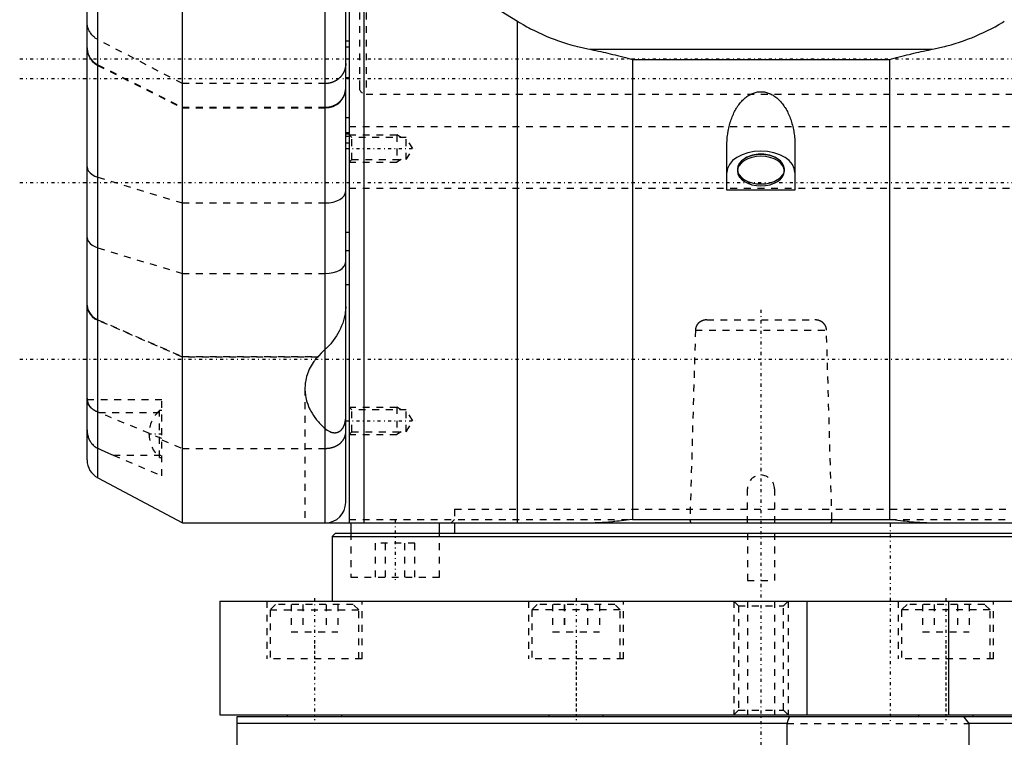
# Model space of a CAD drawing. Extents: x -109 to 109, y -1 to 887.
# Tile 2 of 15: x -109 to 36, y 166 to 272. Entities that reach past the tile are written whole.
import ezdxf

# ---------------------------------------------------------------- set-up
doc = ezdxf.new("R2010")
doc.units = 0
doc.linetypes.add('CENTER', pattern=[1.5, 0.45, -0.5, 0.05, -0.5])
doc.linetypes.add('DASHED', pattern=[2, 1, -1])
for name, color, linetype in [('AM_0', 7, 'CONTINUOUS'), ('AM_3', 7, 'DASHED'), ('AM_7', 7, 'CENTER')]:
    doc.layers.add(name, color=color, linetype=linetype)

msp = doc.modelspace()

# ---------------------------------------------------------------- linework, layer by layer
at = {"layer": 'AM_0', "color": 7, "linetype": 'CONTINUOUS'}
for p, q in [((-61, 201), (-61, 375)), ((-99, 207.25), (-99, 368.75)), ((-85, 198), (-85, 334.53)), ((-64, 198), (-64, 334.53)), ((-60.5, 303), (-60.5, 198)), ((-58.31, 198), (-58.31, 285.62)), ((-57.51, 285.14), (-35.75, 271.71)), ((-97.41, 204.6), (-97.41, 275.05)), ((-35.75, 198), (-35.75, 271.71)), ((-25.13, 267.6), (25.13, 267.6)), ((-18.89, 266.11), (18.89, 266.11)), ((-18.89, 266.11), (-18.89, 198.5)), ((18.89, 266.11), (18.89, 198.5)), ((-60.5, 255.31), (-61, 255.31)), ((-5, 246.9), (-5, 253.41)), ((5, 253.41), (5, 246.9)), ((-3.45, 249.97), (-3.45, 249.7)), ((3.45, 249.7), (3.45, 249.97)), ((5, 246.9), (-5, 246.9)), ((-61, 238), (-60.5, 238)), ((-60.5, 233), (-61, 233)), ((-97.41, 204.6), (-85, 198)), ((-18.89, 198.5), (18.89, 198.5)), ((-85, 198), (60.5, 198)), ((-60.24, 198), (-60.24, 196.5)), ((-47.24, 196.5), (-47.24, 198)), ((-45, 198), (-45, 196.5)), ((-62.5, 196.5), (-63, 196)), ((-63, 196), (-63, 186.5)), ((-63, 196), (63, 196)), ((-62.5, 196.5), (62.5, 196.5)), ((-79.5, 186.5), (-79.5, 169.8)), ((-79.5, 186.5), (79.5, 186.5)), ((6.81, 169.8), (6.81, 186.5)), ((27.57, 186.5), (27.57, 169.8)), ((-79.5, 169.8), (79.5, 169.8)), ((-77, 169.5), (-77, 145)), ((77, 169.5), (-77, 169.5)), ((-69.59, 169.8), (-69.59, 169.5)), ((-69.59, 169.8), (-69.59, 169.5)), ((-61.59, 169.5), (-61.59, 169.8)), ((-31.17, 169.8), (-31.17, 169.5)), ((-31.17, 169.8), (-31.17, 169.5)), ((-23.17, 169.5), (-23.17, 169.8)), ((23.17, 169.8), (23.17, 169.5)), ((23.17, 169.8), (23.17, 169.5)), ((31.17, 169.5), (31.17, 169.8)), ((3.83, 168.5), (-77, 168.5)), ((3.83, 161.87), (3.83, 168.5)), ((30.56, 168.5), (30.56, 163.5)), ((77, 168.5), (30.56, 168.5))]:
    msp.add_line(p, q, dxfattribs=at)
for points in [[(-3.45, 249.97), (-3.38, 249.54), (-3.19, 249.13), (-2.87, 248.76), (-2.44, 248.43), (-1.91, 248.16), (-1.31, 247.96), (-0.66, 247.84), (0.01, 247.8), (0.69, 247.84), (1.33, 247.96), (1.93, 248.17), (2.45, 248.44), (2.88, 248.77), (3.2, 249.15), (3.39, 249.56), (3.45, 249.98), (3.38, 250.41), (3.18, 250.81), (2.85, 251.19), (2.42, 251.52)], [(-2.42, 251.52), (-2.86, 251.18), (-3.18, 250.81), (-3.38, 250.4), (-3.45, 249.97)], [(-3.45, 249.7), (-3.38, 249.28), (-3.19, 248.87), (-2.87, 248.49), (-2.44, 248.17), (-1.92, 247.9), (-1.32, 247.69), (-0.67, 247.57), (0, 247.53), (0.67, 247.57), (1.32, 247.69), (1.92, 247.9), (2.44, 248.17), (2.87, 248.49), (3.19, 248.87), (3.38, 249.28), (3.45, 249.7)]]:
    msp.add_lwpolyline(points, dxfattribs=at)
for points in [[(-35.75, 271.71, 0), (-35.48, 271.55, 0), (-34.94, 271.23, 0), (-34.39, 270.92, 0), (-34.12, 270.77, 0), (-33.84, 270.62, 0), (-33.27, 270.34, 0), (-32.7, 270.06, 0), (-32.13, 269.8, 0), (-31.54, 269.54, 0), (-30.96, 269.3, 0), (-30.66, 269.18, 0), (-30.36, 269.07, 0), (-29.76, 268.85, 0), (-29.16, 268.65, 0), (-28.55, 268.45, 0), (-27.94, 268.27, 0), (-27.32, 268.1, 0), (-27.01, 268.02, 0), (-26.7, 267.94, 0), (-26.07, 267.79, 0), (-25.44, 267.66, 0), (-25.13, 267.6, 0)], [(25.13, 267.6, 0), (25.44, 267.66, 0), (26.07, 267.79, 0), (26.7, 267.94, 0), (27.01, 268.02, 0), (27.32, 268.1, 0), (27.94, 268.27, 0), (28.55, 268.45, 0), (29.16, 268.65, 0), (29.76, 268.85, 0), (30.36, 269.07, 0), (30.66, 269.18, 0), (30.96, 269.3, 0), (31.54, 269.54, 0), (32.13, 269.8, 0), (32.7, 270.06, 0), (33.27, 270.34, 0), (33.84, 270.62, 0), (34.12, 270.77, 0), (34.39, 270.92, 0), (34.94, 271.23, 0), (35.48, 271.55, 0), (35.75, 271.71, 0)], [(-25.13, 267.6, 0), (-24.95, 267.56, 0), (-24.6, 267.49, 0), (-24.25, 267.42, 0), (-24.07, 267.38, 0), (-23.89, 267.34, 0), (-23.54, 267.26, 0), (-23.19, 267.18, 0), (-22.84, 267.1, 0), (-22.48, 267.02, 0), (-22.13, 266.93, 0), (-21.96, 266.89, 0), (-21.78, 266.85, 0), (-21.43, 266.76, 0), (-21.09, 266.68, 0), (-19.89, 266.37, 0), (-18.89, 266.11, 0)], [(18.89, 266.11, 0), (19.89, 266.37, 0), (21.09, 266.68, 0), (21.43, 266.76, 0), (21.78, 266.85, 0), (21.96, 266.89, 0), (22.13, 266.93, 0), (22.48, 267.02, 0), (22.84, 267.1, 0), (23.19, 267.18, 0), (23.54, 267.26, 0), (23.89, 267.34, 0), (24.07, 267.38, 0), (24.25, 267.42, 0), (24.6, 267.49, 0), (24.95, 267.56, 0), (25.13, 267.6, 0)], [(-5, 253.41, 0), (-5, 253.53, 0), (-5, 253.76, 0), (-4.99, 253.99, 0), (-4.98, 254.11, 0), (-4.97, 254.22, 0), (-4.96, 254.45, 0), (-4.94, 254.68, 0), (-4.91, 254.91, 0), (-4.88, 255.13, 0), (-4.85, 255.36, 0), (-4.83, 255.47, 0), (-4.81, 255.58, 0), (-4.77, 255.8, 0), (-4.72, 256.02, 0), (-4.67, 256.24, 0), (-4.62, 256.46, 0), (-4.56, 256.67, 0), (-4.53, 256.77, 0), (-4.5, 256.88, 0), (-4.44, 257.08, 0), (-4.37, 257.29, 0), (-4.33, 257.39, 0), (-4.29, 257.49, 0), (-4.22, 257.68, 0), (-4.14, 257.88, 0), (-4.1, 257.97, 0), (-4.05, 258.07, 0), (-3.97, 258.25, 0), (-3.88, 258.43, 0), (-3.78, 258.61, 0), (-3.69, 258.78, 0), (-3.59, 258.95, 0), (-3.54, 259.03, 0), (-3.48, 259.11, 0), (-3.38, 259.27, 0), (-3.27, 259.43, 0), (-3.16, 259.57, 0), (-3.04, 259.72, 0), (-2.93, 259.86, 0), (-2.87, 259.92, 0), (-2.81, 259.99, 0), (-2.69, 260.12, 0), (-2.56, 260.24, 0), (-2.44, 260.35, 0), (-2.31, 260.46, 0), (-2.18, 260.57, 0), (-2.11, 260.62, 0), (-2.05, 260.66, 0), (-1.91, 260.76, 0), (-1.78, 260.84, 0), (-1.64, 260.92, 0), (-1.5, 260.99, 0), (-1.36, 261.06, 0), (-1.29, 261.09, 0), (-1.22, 261.12, 0), (-1.08, 261.17, 0), (-0.94, 261.22, 0), (-0.8, 261.26, 0), (-0.65, 261.29, 0), (-0.51, 261.32, 0), (-0.44, 261.33, 0), (-0.36, 261.34, 0), (-0.22, 261.35, 0), (-0.07, 261.36, 0), (0, 261.36, 0), (0.07, 261.36, 0), (0.22, 261.35, 0), (0.36, 261.34, 0), (0.44, 261.33, 0), (0.51, 261.32, 0), (0.65, 261.29, 0), (0.8, 261.26, 0), (0.94, 261.22, 0), (1.08, 261.17, 0), (1.22, 261.12, 0), (1.29, 261.09, 0), (1.36, 261.06, 0), (1.5, 260.99, 0), (1.64, 260.92, 0), (1.78, 260.84, 0), (1.91, 260.76, 0), (2.05, 260.66, 0), (2.11, 260.62, 0), (2.18, 260.57, 0), (2.31, 260.46, 0), (2.44, 260.35, 0), (2.56, 260.24, 0), (2.69, 260.12, 0), (2.81, 259.99, 0), (2.87, 259.92, 0), (2.93, 259.86, 0), (3.04, 259.72, 0), (3.16, 259.57, 0), (3.27, 259.43, 0), (3.38, 259.27, 0), (3.48, 259.11, 0), (3.54, 259.03, 0), (3.59, 258.95, 0), (3.69, 258.78, 0), (3.78, 258.61, 0), (3.88, 258.43, 0), (3.97, 258.25, 0), (4.05, 258.07, 0), (4.1, 257.97, 0), (4.14, 257.88, 0), (4.22, 257.68, 0), (4.29, 257.49, 0), (4.33, 257.39, 0), (4.37, 257.29, 0), (4.44, 257.08, 0), (4.5, 256.88, 0), (4.53, 256.77, 0), (4.56, 256.67, 0), (4.62, 256.46, 0), (4.67, 256.24, 0), (4.72, 256.02, 0), (4.77, 255.8, 0), (4.81, 255.58, 0), (4.83, 255.47, 0), (4.85, 255.36, 0), (4.88, 255.13, 0), (4.91, 254.91, 0), (4.94, 254.68, 0), (4.96, 254.45, 0), (4.97, 254.22, 0), (4.98, 254.11, 0), (4.99, 253.99, 0), (5, 253.76, 0), (5, 253.53, 0), (5, 253.41, 0)], [(2.42, 251.52, 0), (2.3, 251.59, 0), (2.05, 251.72, 0), (1.79, 251.84, 0), (1.66, 251.89, 0), (1.53, 251.94, 0), (1.26, 252.03, 0), (0.98, 252.1, 0), (0.71, 252.15, 0), (0.42, 252.18, 0), (0.14, 252.2, 0), (0, 252.2, 0), (-0.14, 252.2, 0), (-0.42, 252.18, 0), (-0.71, 252.15, 0), (-0.98, 252.1, 0), (-1.26, 252.03, 0), (-1.53, 251.94, 0), (-1.66, 251.89, 0), (-1.79, 251.84, 0), (-2.05, 251.72, 0), (-2.3, 251.59, 0), (-2.42, 251.52, 0)], [(-18.89, 198.5, 0), (-19.77, 198.39, 0), (-20.85, 198.26, 0), (-21.16, 198.22, 0), (-21.47, 198.19, 0), (-21.63, 198.17, 0), (-21.78, 198.15, 0), (-22.09, 198.12, 0), (-22.41, 198.1, 0), (-22.71, 198.07, 0), (-23.02, 198.05, 0), (-23.32, 198.03, 0), (-23.47, 198.02, 0), (-23.62, 198.02, 0), (-23.92, 198.01, 0), (-24.2, 198, 0), (-24.35, 198, 0)], [(24.35, 198, 0), (24.2, 198, 0), (23.92, 198.01, 0), (23.62, 198.02, 0), (23.47, 198.02, 0), (23.32, 198.03, 0), (23.02, 198.05, 0), (22.71, 198.07, 0), (22.41, 198.1, 0), (22.09, 198.12, 0), (21.78, 198.15, 0), (21.63, 198.17, 0), (21.47, 198.19, 0), (21.16, 198.22, 0), (20.85, 198.26, 0), (19.77, 198.39, 0), (18.89, 198.5, 0)], [(3.83, 168.5, 0), (3.89, 168.67, 0), (4.01, 169, 0), (4.14, 169.34, 0), (4.21, 169.5, 0)], [(29.78, 169.5, 0), (29.91, 169.34, 0), (30.17, 169, 0), (30.43, 168.67, 0), (30.56, 168.5, 0)]]:
    msp.add_polyline3d(points, dxfattribs=at)
for centre, start, end in [((-96, 207.25), 180, 242), ((-64, 201), 270, 0)]:
    msp.add_arc(centre, 3, start, end, dxfattribs=at)
at = {"layer": 'AM_3', "color": 6, "linetype": 'DASHED'}
for p, q in [((-59, 302.99), (-59, 262)), ((-58, 302.99), (-58, 261)), ((-85, 262.56), (-97.41, 269.01)), ((-61, 268.85), (-60.5, 268.85)), ((-61, 267.95), (-60.5, 267.95)), ((-61, 266.21), (-60.5, 266.21)), ((-97.41, 265.32), (-85, 259.07)), ((-97.41, 265.23), (-85, 258.99)), ((-60.5, 263.4), (-61, 263.4)), ((-60.5, 263.31), (-61, 263.31)), ((-64, 262.56), (-85, 262.56)), ((-58, 261), (58, 261)), ((-85, 259.07), (-64, 259.07)), ((-85, 258.99), (-64, 258.99)), ((-61, 257.58), (-60.5, 257.58)), ((-60.5, 256.27), (60.5, 256.27)), ((-61, 255.2), (-60.5, 255.2)), ((-60.5, 255.12), (-61, 255.12)), ((-61, 254.82), (-60.5, 254.82)), ((-60.12, 254.62), (-60.5, 255)), ((-60.5, 255), (-53.5, 255)), ((-52.1, 254.62), (-60.12, 254.62)), ((-60.12, 251.38), (-60.12, 254.62)), ((-52.84, 254.62), (-53.5, 255)), ((-53.5, 255), (-53.5, 251)), ((-51.16, 253), (-52.1, 254.62)), ((-52.1, 251.38), (-52.1, 254.62)), ((-60.5, 253.82), (-61, 253.82)), ((-52.1, 251.38), (-51.16, 253)), ((-60.5, 251), (-60.12, 251.38)), ((-60.5, 251), (-53.5, 251)), ((-60.12, 251.38), (-52.1, 251.38)), ((-52.84, 251.38), (-53.5, 251)), ((-97.41, 248.79), (-85, 245.01)), ((-60.5, 247.19), (60.5, 247.19)), ((-85, 245.01), (-64, 245.01)), ((-61, 240.7), (-60.5, 240.7)), ((-97.41, 238.42), (-85, 234.64)), ((-85, 234.64), (-64, 234.64)), ((-97.41, 227.84), (-85, 222.44)), ((-85, 222.36), (-97.41, 227.76)), ((-7.94, 227.82), (7.94, 227.82)), ((-9.63, 226.32), (-10.43, 198.5)), ((-9.63, 226.32), (9.63, 226.32)), ((10.43, 198.5), (9.63, 226.32)), ((-85, 222.44), (-65.14, 222.44)), ((-65.11, 222.36), (-85, 222.36)), ((-65.11, 222.36), (-65.14, 222.44)), ((-66.99, 217.71), (-66.99, 198)), ((-88, 216.07), (-99, 216.07)), ((-88, 204.9), (-88, 216.07)), ((-88, 210.37), (-97.41, 214.26)), ((-97.29, 214.22), (-88, 214.22)), ((-88, 214.52), (-88.34, 214.52)), ((-88.34, 207.62), (-88.34, 214.52)), ((-60.12, 214.62), (-60.5, 215)), ((-60.5, 215), (-53.5, 215)), ((-52.1, 214.62), (-60.12, 214.62)), ((-60.12, 211.38), (-60.12, 214.62)), ((-52.84, 214.62), (-53.5, 215)), ((-53.5, 215), (-53.5, 211)), ((-51.16, 213), (-52.1, 214.62)), ((-52.1, 211.38), (-52.1, 214.62)), ((-52.1, 211.38), (-51.16, 213)), ((-60.5, 211), (-60.12, 211.38)), ((-60.12, 211.38), (-52.1, 211.38)), ((-52.84, 211.38), (-53.5, 211)), ((-88, 210.21), (-85, 208.94)), ((-60.5, 211), (-53.5, 211)), ((-85, 208.94), (-64, 208.94)), ((-95.15, 207.92), (-88, 207.92)), ((-95.15, 207.92), (-88, 204.9)), ((-88.34, 207.62), (-88, 207.62)), ((-2, 198), (-2, 203)), ((2, 203), (2, 198)), ((-45, 200), (45, 200)), ((-45, 200), (-45, 198)), ((-45, 200), (45, 200)), ((-60.5, 198.5), (-18.89, 198.5)), ((-45, 198.5), (-45.5, 198)), ((18.89, 198.5), (60.5, 198.5)), ((-60.24, 196.5), (-60.24, 190)), ((-47.24, 190), (-47.24, 196.5)), ((-2, 196.5), (-2, 189.5)), ((2, 196.5), (2, 189.5)), ((-56.63, 190), (-56.63, 195)), ((-50.85, 195), (-56.63, 195)), ((-55.18, 190), (-55.18, 195)), ((-52.3, 190), (-52.3, 195)), ((-50.85, 190), (-50.85, 195)), ((-60.24, 190), (-47.24, 190)), ((-2, 189.5), (2, 189.5)), ((-72.6, 186.5), (-72.6, 178)), ((-72.6, 186.5), (-72.6, 178)), ((-71.3, 186), (-72.1, 185.2)), ((-71.3, 186), (-72.1, 185.2)), ((-72.1, 185.2), (-72.1, 178)), ((-72.1, 185.2), (-72.1, 178)), ((-72.1, 185.2), (-59.1, 185.2)), ((-59.9, 186), (-71.3, 186)), ((-69.03, 186), (-69.03, 182)), ((-69.03, 186), (-69.03, 182)), ((-67.31, 186), (-67.31, 182)), ((-67.31, 186), (-67.31, 182)), ((-63.89, 186), (-63.89, 182)), ((-63.88, 186), (-63.88, 182)), ((-62.17, 186), (-62.17, 182)), ((-62.17, 186), (-62.17, 182)), ((-59.1, 185.2), (-59.9, 186)), ((-59.1, 185.2), (-59.9, 186)), ((-59.1, 178), (-59.1, 185.2)), ((-59.1, 178), (-59.1, 185.2)), ((-58.6, 178), (-58.6, 186.5)), ((-58.6, 178), (-58.6, 186.5)), ((-34.17, 186.5), (-34.17, 178)), ((-34.17, 186.5), (-34.17, 178)), ((-32.87, 186), (-33.67, 185.2)), ((-32.87, 186), (-33.67, 185.2)), ((-33.67, 185.2), (-33.67, 178)), ((-33.67, 185.2), (-33.67, 178)), ((-20.67, 185.2), (-33.67, 185.2)), ((-21.47, 186), (-32.87, 186)), ((-30.6, 186), (-30.6, 182)), ((-30.6, 186), (-30.6, 182)), ((-28.89, 186), (-28.89, 182)), ((-28.88, 186), (-28.88, 182)), ((-25.46, 186), (-25.46, 182)), ((-25.46, 186), (-25.46, 182)), ((-23.74, 186), (-23.74, 182)), ((-23.74, 186), (-23.74, 182)), ((-20.67, 185.2), (-21.47, 186)), ((-20.67, 185.2), (-21.47, 186)), ((-20.67, 178), (-20.67, 185.2)), ((-20.67, 178), (-20.67, 185.2)), ((-20.17, 178), (-20.17, 186.5)), ((-20.17, 178), (-20.17, 186.5)), ((-4, 186.5), (-3.32, 185.82)), ((-4, 186.5), (-4, 169.8)), ((-3.32, 185.82), (-3.32, 170.48)), ((-3.32, 185.82), (3.32, 185.82)), ((-2, 186.5), (-2, 169.8)), ((2, 186.5), (2, 169.8)), ((3.32, 185.82), (4, 186.5)), ((3.32, 170.48), (3.32, 185.82)), ((4, 186.5), (4, 169.8)), ((20.17, 186.5), (20.17, 178)), ((20.17, 186.5), (20.17, 178)), ((21.47, 186), (20.67, 185.2)), ((21.47, 186), (20.67, 185.2)), ((20.67, 185.2), (20.67, 178)), ((20.67, 185.2), (20.67, 178)), ((33.67, 185.2), (20.67, 185.2)), ((32.87, 186), (21.47, 186)), ((23.74, 186), (23.74, 182)), ((23.74, 186), (23.74, 182)), ((25.46, 186), (25.46, 182)), ((25.46, 186), (25.46, 182)), ((28.88, 186), (28.88, 182)), ((28.89, 186), (28.89, 182)), ((30.6, 186), (30.6, 182)), ((30.6, 186), (30.6, 182)), ((33.67, 185.2), (32.87, 186)), ((33.67, 185.2), (32.87, 186)), ((33.67, 178), (33.67, 185.2)), ((33.67, 178), (33.67, 185.2)), ((34.17, 178), (34.17, 186.5)), ((34.17, 178), (34.17, 186.5)), ((-69.03, 182), (-62.17, 182)), ((-30.6, 182), (-23.74, 182)), ((23.74, 182), (30.6, 182)), ((-58.6, 178), (-72.6, 178)), ((-20.17, 178), (-34.17, 178)), ((34.17, 178), (20.17, 178)), ((-61.59, 169.5), (-61.59, 169.8)), ((-23.17, 169.5), (-23.17, 169.8)), ((-3.32, 170.48), (-4, 169.8)), ((-3.32, 170.48), (3.32, 170.48)), ((4, 169.8), (3.32, 170.48)), ((31.17, 169.5), (31.17, 169.8)), ((3.83, 168.5), (30.56, 168.5))]:
    msp.add_line(p, q, dxfattribs=at)
for points in [[(-99, 267.74), (-98.95, 267.23), (-98.81, 266.74), (-98.57, 266.28), (-98.25, 265.86), (-97.86, 265.51), (-97.41, 265.23)], [(-64, 258.99), (-63.41, 259.05), (-62.85, 259.21), (-62.33, 259.47), (-61.88, 259.83), (-61.51, 260.26), (-61.23, 260.75), (-61.06, 261.28), (-61, 261.83)], [(5, 249.48), (4.9, 250.09), (4.62, 250.68), (4.16, 251.23), (3.54, 251.71), (2.78, 252.1), (1.91, 252.39), (0.98, 252.57), (0, 252.63), (-0.98, 252.57), (-1.91, 252.39), (-2.78, 252.1), (-3.54, 251.71), (-4.16, 251.23), (-4.62, 250.68), (-4.9, 250.09), (-5, 249.48)], [(3.45, 249.7), (3.38, 250.12), (3.19, 250.53), (2.87, 250.91), (2.44, 251.24), (1.92, 251.51), (1.32, 251.71), (0.67, 251.83), (0, 251.87), (-0.67, 251.83), (-1.32, 251.71), (-1.92, 251.51), (-2.44, 251.24), (-2.87, 250.91), (-3.19, 250.53), (-3.38, 250.12), (-3.45, 249.7)], [(2.42, 251.52), (1.9, 251.78), (1.31, 251.98), (0.67, 252.1), (0, 252.14), (-0.67, 252.1), (-1.31, 251.98), (-1.9, 251.78), (-2.42, 251.52)], [(-99, 250.31), (-98.95, 250), (-98.81, 249.7), (-98.57, 249.42), (-98.25, 249.17), (-97.86, 248.96), (-97.41, 248.79)], [(-64, 245.01), (-63.41, 245.04), (-62.85, 245.14), (-62.33, 245.3), (-61.88, 245.51), (-61.51, 245.77), (-61.23, 246.07), (-61.06, 246.39), (-61, 246.73)], [(-99, 239.94), (-98.95, 239.63), (-98.81, 239.33), (-98.57, 239.05), (-98.25, 238.8), (-97.86, 238.59), (-97.41, 238.42)], [(-64, 234.64), (-63.41, 234.67), (-62.85, 234.77), (-62.33, 234.93), (-61.88, 235.14), (-61.51, 235.4), (-61.23, 235.7), (-61.06, 236.02), (-61, 236.36)], [(-99, 230.01), (-98.95, 229.57), (-98.81, 229.15), (-98.57, 228.75), (-98.25, 228.39), (-97.86, 228.09), (-97.41, 227.84)], [(-99, 229.93), (-98.95, 229.49), (-98.81, 229.06), (-98.57, 228.67), (-98.25, 228.31), (-97.86, 228), (-97.41, 227.76)]]:
    msp.add_lwpolyline(points, dxfattribs=at)
for points in [[(-97.41, 269.01, 0), (-97.49, 269.06, 0), (-97.64, 269.15, 0), (-97.79, 269.25, 0), (-97.86, 269.3, 0), (-97.93, 269.36, 0), (-98.07, 269.48, 0), (-98.19, 269.6, 0), (-98.31, 269.74, 0), (-98.42, 269.88, 0), (-98.52, 270.02, 0), (-98.57, 270.1, 0), (-98.62, 270.17, 0), (-98.7, 270.33, 0), (-98.77, 270.49, 0), (-98.84, 270.66, 0), (-98.89, 270.82, 0), (-98.93, 271, 0), (-98.95, 271.08, 0), (-98.97, 271.17, 0), (-98.99, 271.34, 0), (-99, 271.52, 0), (-99, 271.61, 0)], [(-99, 267.82, 0), (-99, 267.74, 0), (-98.99, 267.57, 0), (-98.97, 267.4, 0), (-98.95, 267.32, 0), (-98.93, 267.23, 0), (-98.89, 267.06, 0), (-98.84, 266.9, 0), (-98.77, 266.74, 0), (-98.7, 266.59, 0), (-98.62, 266.44, 0), (-98.58, 266.37, 0), (-98.53, 266.29, 0), (-98.42, 266.15, 0), (-98.31, 266.01, 0), (-98.19, 265.88, 0), (-98.07, 265.77, 0), (-97.94, 265.66, 0), (-97.87, 265.6, 0), (-97.8, 265.55, 0), (-97.65, 265.45, 0), (-97.49, 265.36, 0), (-97.41, 265.32, 0)], [(-61, 265.49, 0), (-61, 265.47, 0), (-61, 265.43, 0), (-61, 265.39, 0), (-61, 265.37, 0), (-61, 265.35, 0), (-61.01, 265.3, 0), (-61.01, 265.26, 0), (-61.01, 265.22, 0), (-61.02, 265.18, 0), (-61.02, 265.13, 0), (-61.03, 265.11, 0), (-61.03, 265.09, 0), (-61.03, 265.05, 0), (-61.04, 265.01, 0), (-61.05, 264.97, 0), (-61.06, 264.92, 0), (-61.07, 264.88, 0), (-61.07, 264.86, 0), (-61.08, 264.84, 0), (-61.09, 264.8, 0), (-61.1, 264.76, 0), (-61.1, 264.74, 0), (-61.11, 264.72, 0), (-61.12, 264.68, 0), (-61.13, 264.64, 0), (-61.14, 264.61, 0), (-61.14, 264.59, 0), (-61.16, 264.55, 0), (-61.17, 264.51, 0), (-61.19, 264.47, 0), (-61.2, 264.43, 0), (-61.22, 264.39, 0), (-61.23, 264.37, 0), (-61.24, 264.35, 0), (-61.25, 264.32, 0), (-61.27, 264.28, 0), (-61.29, 264.24, 0), (-61.31, 264.2, 0), (-61.33, 264.16, 0), (-61.34, 264.14, 0), (-61.35, 264.12, 0), (-61.37, 264.09, 0), (-61.39, 264.05, 0), (-61.41, 264.01, 0), (-61.43, 263.98, 0), (-61.46, 263.94, 0), (-61.47, 263.92, 0), (-61.48, 263.9, 0), (-61.5, 263.87, 0), (-61.53, 263.83, 0), (-61.55, 263.8, 0), (-61.58, 263.76, 0), (-61.6, 263.73, 0), (-61.62, 263.71, 0), (-61.63, 263.7, 0), (-61.66, 263.66, 0), (-61.69, 263.63, 0), (-61.71, 263.6, 0), (-61.74, 263.56, 0), (-61.77, 263.53, 0), (-61.79, 263.52, 0), (-61.8, 263.5, 0), (-61.83, 263.47, 0), (-61.86, 263.44, 0), (-61.88, 263.42, 0), (-61.89, 263.41, 0), (-61.92, 263.38, 0), (-61.95, 263.35, 0), (-61.97, 263.33, 0), (-61.99, 263.32, 0), (-62.02, 263.29, 0), (-62.05, 263.26, 0), (-62.09, 263.24, 0), (-62.12, 263.21, 0), (-62.15, 263.18, 0), (-62.17, 263.17, 0), (-62.19, 263.16, 0), (-62.22, 263.13, 0), (-62.26, 263.11, 0), (-62.29, 263.08, 0), (-62.33, 263.06, 0), (-62.37, 263.03, 0), (-62.39, 263.02, 0), (-62.4, 263.01, 0), (-62.44, 262.99, 0), (-62.48, 262.97, 0), (-62.52, 262.95, 0), (-62.55, 262.93, 0), (-62.59, 262.91, 0), (-62.61, 262.9, 0), (-62.63, 262.89, 0), (-62.67, 262.87, 0), (-62.71, 262.85, 0), (-62.75, 262.83, 0), (-62.79, 262.81, 0), (-62.83, 262.79, 0), (-62.85, 262.79, 0), (-62.87, 262.78, 0), (-62.91, 262.76, 0), (-62.95, 262.75, 0), (-62.99, 262.73, 0), (-63.03, 262.72, 0), (-63.08, 262.71, 0), (-63.1, 262.7, 0), (-63.12, 262.69, 0), (-63.16, 262.68, 0), (-63.2, 262.67, 0), (-63.22, 262.66, 0), (-63.24, 262.66, 0), (-63.29, 262.65, 0), (-63.33, 262.64, 0), (-63.35, 262.63, 0), (-63.37, 262.63, 0), (-63.41, 262.62, 0), (-63.46, 262.61, 0), (-63.5, 262.6, 0), (-63.54, 262.6, 0), (-63.59, 262.59, 0), (-63.61, 262.59, 0), (-63.63, 262.59, 0), (-63.67, 262.58, 0), (-63.72, 262.58, 0), (-63.76, 262.57, 0), (-63.8, 262.57, 0), (-63.85, 262.57, 0), (-63.87, 262.57, 0), (-63.89, 262.56, 0), (-63.93, 262.56, 0), (-63.98, 262.56, 0), (-64, 262.56, 0)], [(-64, 259.07, 0), (-63.98, 259.07, 0), (-63.94, 259.07, 0), (-63.9, 259.07, 0), (-63.87, 259.07, 0), (-63.85, 259.07, 0), (-63.81, 259.07, 0), (-63.77, 259.08, 0), (-63.72, 259.08, 0), (-63.68, 259.08, 0), (-63.64, 259.09, 0), (-63.61, 259.09, 0), (-63.59, 259.1, 0), (-63.55, 259.1, 0), (-63.5, 259.11, 0), (-63.46, 259.12, 0), (-63.41, 259.12, 0), (-63.37, 259.13, 0), (-63.35, 259.14, 0), (-63.33, 259.14, 0), (-63.28, 259.15, 0), (-63.24, 259.16, 0), (-63.22, 259.17, 0), (-63.2, 259.17, 0), (-63.15, 259.18, 0), (-63.11, 259.2, 0), (-63.09, 259.2, 0), (-63.07, 259.21, 0), (-63.03, 259.22, 0), (-62.99, 259.23, 0), (-62.95, 259.25, 0), (-62.91, 259.26, 0), (-62.87, 259.28, 0), (-62.85, 259.29, 0), (-62.83, 259.29, 0), (-62.79, 259.31, 0), (-62.76, 259.32, 0), (-62.72, 259.34, 0), (-62.68, 259.36, 0), (-62.64, 259.38, 0), (-62.62, 259.39, 0), (-62.6, 259.4, 0), (-62.56, 259.42, 0), (-62.52, 259.44, 0), (-62.48, 259.46, 0), (-62.45, 259.48, 0), (-62.41, 259.5, 0), (-62.39, 259.51, 0), (-62.37, 259.52, 0), (-62.33, 259.55, 0), (-62.3, 259.57, 0), (-62.26, 259.6, 0), (-62.22, 259.62, 0), (-62.19, 259.65, 0), (-62.17, 259.66, 0), (-62.15, 259.67, 0), (-62.12, 259.7, 0), (-62.08, 259.72, 0), (-62.05, 259.75, 0), (-62.02, 259.78, 0), (-61.98, 259.81, 0), (-61.97, 259.82, 0), (-61.95, 259.83, 0), (-61.92, 259.86, 0), (-61.89, 259.89, 0), (-61.88, 259.9, 0), (-61.86, 259.92, 0), (-61.83, 259.94, 0), (-61.81, 259.97, 0), (-61.79, 259.99, 0), (-61.78, 260, 0), (-61.75, 260.03, 0), (-61.72, 260.06, 0), (-61.69, 260.1, 0), (-61.66, 260.13, 0), (-61.64, 260.16, 0), (-61.62, 260.18, 0), (-61.61, 260.19, 0), (-61.58, 260.23, 0), (-61.56, 260.26, 0), (-61.53, 260.3, 0), (-61.51, 260.33, 0), (-61.48, 260.37, 0), (-61.47, 260.39, 0), (-61.46, 260.4, 0), (-61.43, 260.44, 0), (-61.41, 260.48, 0), (-61.39, 260.51, 0), (-61.37, 260.55, 0), (-61.35, 260.59, 0), (-61.34, 260.6, 0), (-61.33, 260.62, 0), (-61.31, 260.66, 0), (-61.29, 260.7, 0), (-61.27, 260.73, 0), (-61.25, 260.77, 0), (-61.24, 260.81, 0), (-61.23, 260.82, 0), (-61.22, 260.84, 0), (-61.2, 260.88, 0), (-61.19, 260.92, 0), (-61.18, 260.95, 0), (-61.16, 260.99, 0), (-61.15, 261.03, 0), (-61.14, 261.05, 0), (-61.13, 261.07, 0), (-61.12, 261.11, 0), (-61.11, 261.15, 0), (-61.1, 261.17, 0), (-61.1, 261.19, 0), (-61.09, 261.23, 0), (-61.08, 261.27, 0), (-61.07, 261.29, 0), (-61.07, 261.31, 0), (-61.06, 261.36, 0), (-61.05, 261.4, 0), (-61.04, 261.44, 0), (-61.03, 261.48, 0), (-61.03, 261.52, 0), (-61.02, 261.54, 0), (-61.02, 261.56, 0), (-61.02, 261.61, 0), (-61.01, 261.65, 0), (-61.01, 261.69, 0), (-61.01, 261.73, 0), (-61, 261.77, 0), (-61, 261.79, 0), (-61, 261.81, 0), (-61, 261.85, 0), (-61, 261.89, 0), (-61, 261.91, 0)], [(-61, 229.8, 0), (-61, 229.63, 0), (-61.02, 229.26, 0), (-61.07, 228.89, 0), (-61.1, 228.7, 0), (-61.13, 228.5, 0), (-61.22, 228.11, 0), (-61.32, 227.72, 0), (-61.45, 227.33, 0), (-61.6, 226.95, 0), (-61.77, 226.56, 0), (-61.86, 226.37, 0), (-61.95, 226.19, 0), (-62.15, 225.82, 0), (-62.37, 225.46, 0), (-62.6, 225.12, 0), (-62.84, 224.79, 0), (-63.09, 224.47, 0), (-63.21, 224.32, 0), (-63.34, 224.18, 0), (-63.6, 223.9, 0), (-63.87, 223.63, 0), (-64, 223.51, 0)], [(-7.94, 227.82, 0), (-7.95, 227.82, 0), (-7.98, 227.82, 0), (-8, 227.82, 0), (-8.01, 227.82, 0), (-8.02, 227.82, 0), (-8.04, 227.82, 0), (-8.07, 227.82, 0), (-8.09, 227.81, 0), (-8.11, 227.81, 0), (-8.14, 227.81, 0), (-8.15, 227.81, 0), (-8.16, 227.81, 0), (-8.18, 227.81, 0), (-8.21, 227.8, 0), (-8.23, 227.8, 0), (-8.26, 227.8, 0), (-8.28, 227.79, 0), (-8.29, 227.79, 0), (-8.3, 227.79, 0), (-8.33, 227.78, 0), (-8.35, 227.78, 0), (-8.36, 227.77, 0), (-8.37, 227.77, 0), (-8.4, 227.77, 0), (-8.42, 227.76, 0), (-8.43, 227.76, 0), (-8.44, 227.76, 0), (-8.46, 227.75, 0), (-8.49, 227.74, 0), (-8.51, 227.74, 0), (-8.53, 227.73, 0), (-8.55, 227.72, 0), (-8.56, 227.72, 0), (-8.57, 227.71, 0), (-8.59, 227.71, 0), (-8.62, 227.7, 0), (-8.64, 227.69, 0), (-8.66, 227.68, 0), (-8.68, 227.67, 0), (-8.69, 227.67, 0), (-8.7, 227.67, 0), (-8.72, 227.66, 0), (-8.74, 227.65, 0), (-8.76, 227.64, 0), (-8.78, 227.63, 0), (-8.8, 227.62, 0), (-8.81, 227.61, 0), (-8.82, 227.6, 0), (-8.84, 227.59, 0), (-8.87, 227.58, 0), (-8.89, 227.57, 0), (-8.91, 227.56, 0), (-8.93, 227.54, 0), (-8.94, 227.54, 0), (-8.95, 227.53, 0), (-8.97, 227.52, 0), (-8.99, 227.5, 0), (-9.01, 227.49, 0), (-9.02, 227.48, 0), (-9.04, 227.46, 0), (-9.05, 227.46, 0), (-9.06, 227.45, 0), (-9.08, 227.43, 0), (-9.1, 227.42, 0), (-9.11, 227.41, 0), (-9.12, 227.4, 0), (-9.13, 227.39, 0), (-9.15, 227.38, 0), (-9.16, 227.37, 0), (-9.17, 227.36, 0), (-9.18, 227.34, 0), (-9.2, 227.33, 0), (-9.21, 227.31, 0), (-9.23, 227.3, 0), (-9.25, 227.28, 0), (-9.25, 227.27, 0), (-9.26, 227.26, 0), (-9.28, 227.25, 0), (-9.29, 227.23, 0), (-9.31, 227.21, 0), (-9.32, 227.19, 0), (-9.34, 227.17, 0), (-9.34, 227.16, 0), (-9.35, 227.15, 0), (-9.36, 227.13, 0), (-9.38, 227.11, 0), (-9.39, 227.1, 0), (-9.4, 227.08, 0), (-9.42, 227.06, 0), (-9.42, 227.05, 0), (-9.43, 227.03, 0), (-9.44, 227.01, 0), (-9.45, 226.99, 0), (-9.46, 226.97, 0), (-9.48, 226.95, 0), (-9.49, 226.93, 0), (-9.49, 226.92, 0), (-9.5, 226.91, 0), (-9.5, 226.89, 0), (-9.51, 226.87, 0), (-9.52, 226.85, 0), (-9.53, 226.83, 0), (-9.54, 226.81, 0), (-9.54, 226.8, 0), (-9.55, 226.79, 0), (-9.56, 226.77, 0), (-9.56, 226.75, 0), (-9.57, 226.73, 0), (-9.57, 226.72, 0), (-9.58, 226.7, 0), (-9.58, 226.68, 0), (-9.59, 226.67, 0), (-9.59, 226.65, 0), (-9.59, 226.63, 0), (-9.6, 226.61, 0), (-9.6, 226.58, 0), (-9.61, 226.56, 0), (-9.61, 226.54, 0), (-9.61, 226.53, 0), (-9.62, 226.51, 0), (-9.62, 226.49, 0), (-9.62, 226.47, 0), (-9.62, 226.44, 0), (-9.63, 226.42, 0), (-9.63, 226.4, 0), (-9.63, 226.39, 0), (-9.63, 226.38, 0), (-9.63, 226.35, 0), (-9.63, 226.33, 0), (-9.63, 226.32, 0)], [(9.63, 226.32, 0), (9.63, 226.33, 0), (9.63, 226.35, 0), (9.63, 226.38, 0), (9.63, 226.39, 0), (9.63, 226.4, 0), (9.63, 226.42, 0), (9.62, 226.44, 0), (9.62, 226.47, 0), (9.62, 226.49, 0), (9.62, 226.51, 0), (9.61, 226.53, 0), (9.61, 226.54, 0), (9.61, 226.56, 0), (9.6, 226.58, 0), (9.6, 226.61, 0), (9.59, 226.63, 0), (9.59, 226.65, 0), (9.59, 226.67, 0), (9.58, 226.68, 0), (9.58, 226.7, 0), (9.57, 226.72, 0), (9.57, 226.73, 0), (9.56, 226.75, 0), (9.56, 226.77, 0), (9.55, 226.79, 0), (9.54, 226.8, 0), (9.54, 226.81, 0), (9.53, 226.83, 0), (9.52, 226.85, 0), (9.51, 226.87, 0), (9.5, 226.89, 0), (9.5, 226.91, 0), (9.49, 226.92, 0), (9.49, 226.93, 0), (9.48, 226.95, 0), (9.46, 226.97, 0), (9.45, 226.99, 0), (9.44, 227.01, 0), (9.43, 227.03, 0), (9.42, 227.05, 0), (9.42, 227.06, 0), (9.4, 227.08, 0), (9.39, 227.1, 0), (9.38, 227.11, 0), (9.36, 227.13, 0), (9.35, 227.15, 0), (9.34, 227.16, 0), (9.34, 227.17, 0), (9.32, 227.19, 0), (9.31, 227.21, 0), (9.29, 227.23, 0), (9.28, 227.25, 0), (9.26, 227.26, 0), (9.25, 227.27, 0), (9.25, 227.28, 0), (9.23, 227.3, 0), (9.21, 227.31, 0), (9.2, 227.33, 0), (9.18, 227.34, 0), (9.17, 227.36, 0), (9.16, 227.37, 0), (9.15, 227.38, 0), (9.13, 227.39, 0), (9.12, 227.4, 0), (9.11, 227.41, 0), (9.1, 227.42, 0), (9.08, 227.43, 0), (9.06, 227.45, 0), (9.05, 227.46, 0), (9.04, 227.46, 0), (9.02, 227.48, 0), (9.01, 227.49, 0), (8.99, 227.5, 0), (8.97, 227.52, 0), (8.95, 227.53, 0), (8.94, 227.54, 0), (8.93, 227.54, 0), (8.91, 227.56, 0), (8.89, 227.57, 0), (8.87, 227.58, 0), (8.84, 227.59, 0), (8.82, 227.6, 0), (8.81, 227.61, 0), (8.8, 227.62, 0), (8.78, 227.63, 0), (8.76, 227.64, 0), (8.74, 227.65, 0), (8.72, 227.66, 0), (8.7, 227.67, 0), (8.69, 227.67, 0), (8.68, 227.67, 0), (8.66, 227.68, 0), (8.64, 227.69, 0), (8.62, 227.7, 0), (8.59, 227.71, 0), (8.57, 227.71, 0), (8.56, 227.72, 0), (8.55, 227.72, 0), (8.53, 227.73, 0), (8.51, 227.74, 0), (8.49, 227.74, 0), (8.46, 227.75, 0), (8.44, 227.76, 0), (8.43, 227.76, 0), (8.42, 227.76, 0), (8.4, 227.77, 0), (8.37, 227.77, 0), (8.36, 227.77, 0), (8.35, 227.78, 0), (8.33, 227.78, 0), (8.3, 227.79, 0), (8.29, 227.79, 0), (8.28, 227.79, 0), (8.26, 227.8, 0), (8.23, 227.8, 0), (8.21, 227.8, 0), (8.18, 227.81, 0), (8.16, 227.81, 0), (8.15, 227.81, 0), (8.14, 227.81, 0), (8.11, 227.81, 0), (8.09, 227.81, 0), (8.01, 227.82, 0), (7.94, 227.82, 0)], [(-64, 223.51, 0), (-64.2, 223.31, 0), (-64.59, 222.93, 0), (-64.94, 222.55, 0), (-65.11, 222.36, 0)], [(-65.14, 222.44, 0), (-65.24, 222.32, 0), (-65.43, 222.08, 0), (-65.61, 221.83, 0), (-65.7, 221.71, 0), (-65.78, 221.58, 0), (-65.94, 221.33, 0), (-66.09, 221.08, 0), (-66.22, 220.82, 0), (-66.35, 220.56, 0), (-66.47, 220.29, 0), (-66.52, 220.16, 0), (-66.57, 220.03, 0), (-66.66, 219.76, 0), (-66.74, 219.49, 0), (-66.81, 219.22, 0), (-66.87, 218.95, 0), (-66.92, 218.67, 0), (-66.94, 218.54, 0), (-66.95, 218.4, 0), (-66.98, 218.12, 0), (-66.99, 217.85, 0), (-66.99, 217.71, 0)], [(-66.99, 217.71, 0), (-66.99, 217.53, 0), (-66.97, 217.18, 0), (-66.93, 216.83, 0), (-66.9, 216.65, 0), (-66.87, 216.48, 0), (-66.8, 216.13, 0), (-66.7, 215.78, 0), (-66.59, 215.44, 0), (-66.45, 215.1, 0), (-66.3, 214.76, 0), (-66.22, 214.59, 0), (-66.13, 214.43, 0), (-65.95, 214.1, 0), (-65.74, 213.78, 0), (-65.52, 213.46, 0), (-65.28, 213.15, 0), (-65.02, 212.85, 0), (-64.89, 212.7, 0), (-64.75, 212.55, 0), (-64.46, 212.26, 0), (-64.16, 211.98, 0), (-64, 211.84, 0)], [(-99, 216.34, 0), (-99, 216.29, 0), (-98.99, 216.19, 0), (-98.99, 216.1, 0), (-98.98, 216.05, 0), (-98.97, 216, 0), (-98.95, 215.91, 0), (-98.93, 215.82, 0), (-98.9, 215.73, 0), (-98.87, 215.63, 0), (-98.83, 215.54, 0), (-98.81, 215.5, 0), (-98.79, 215.45, 0), (-98.74, 215.37, 0), (-98.69, 215.28, 0), (-98.64, 215.2, 0), (-98.58, 215.11, 0), (-98.52, 215.03, 0), (-98.49, 214.99, 0), (-98.45, 214.96, 0), (-98.38, 214.88, 0), (-98.31, 214.8, 0), (-98.27, 214.77, 0)], [(-98.27, 214.77, 0), (-98.31, 214.8, 0), (-98.39, 214.87, 0), (-98.46, 214.93, 0), (-98.5, 214.97, 0), (-98.53, 215, 0), (-98.6, 215.07, 0), (-98.66, 215.13, 0), (-98.71, 215.2, 0), (-98.76, 215.26, 0), (-98.81, 215.33, 0), (-98.83, 215.36, 0), (-98.85, 215.39, 0), (-98.88, 215.45, 0), (-98.91, 215.51, 0), (-98.94, 215.56, 0), (-98.96, 215.62, 0), (-98.98, 215.67, 0), (-98.98, 215.69, 0), (-98.99, 215.72, 0), (-99, 215.76, 0), (-99, 215.81, 0), (-99, 215.83, 0)], [(-97.41, 214.26, 0), (-97.44, 214.28, 0), (-97.49, 214.3, 0), (-97.54, 214.32, 0), (-97.57, 214.34, 0), (-97.6, 214.35, 0), (-97.65, 214.37, 0), (-97.7, 214.4, 0), (-97.75, 214.43, 0), (-97.8, 214.45, 0), (-97.85, 214.48, 0), (-97.87, 214.5, 0), (-97.9, 214.51, 0), (-97.94, 214.54, 0), (-97.99, 214.57, 0), (-98.04, 214.6, 0), (-98.08, 214.63, 0), (-98.13, 214.66, 0), (-98.15, 214.67, 0), (-98.17, 214.69, 0), (-98.21, 214.72, 0), (-98.25, 214.75, 0), (-98.27, 214.77, 0)], [(-64, 211.84, 0), (-63.91, 211.77, 0), (-63.73, 211.63, 0), (-63.54, 211.51, 0), (-63.45, 211.46, 0), (-63.43, 211.45, 0), (-63.4, 211.43, 0), (-63.36, 211.42, 0), (-63.34, 211.41, 0), (-63.33, 211.4, 0), (-63.29, 211.38, 0), (-63.26, 211.37, 0), (-63.22, 211.35, 0), (-63.18, 211.34, 0), (-63.15, 211.33, 0), (-63.13, 211.32, 0), (-63.11, 211.32, 0), (-63.07, 211.3, 0), (-63.04, 211.29, 0), (-63, 211.28, 0), (-62.96, 211.27, 0), (-62.92, 211.27, 0), (-62.9, 211.26, 0), (-62.88, 211.26, 0), (-62.84, 211.25, 0), (-62.8, 211.25, 0), (-62.76, 211.24, 0), (-62.72, 211.24, 0), (-62.69, 211.24, 0), (-62.67, 211.24, 0), (-62.65, 211.24, 0), (-62.61, 211.24, 0), (-62.57, 211.24, 0), (-62.53, 211.24, 0), (-62.49, 211.24, 0), (-62.45, 211.25, 0), (-62.43, 211.25, 0), (-62.41, 211.25, 0), (-62.37, 211.26, 0), (-62.33, 211.27, 0), (-62.3, 211.27, 0), (-62.26, 211.28, 0), (-62.22, 211.3, 0), (-62.2, 211.3, 0), (-62.18, 211.31, 0), (-62.14, 211.32, 0), (-62.1, 211.34, 0), (-62.08, 211.35, 0), (-62.06, 211.36, 0), (-62.02, 211.38, 0), (-61.98, 211.4, 0), (-61.96, 211.41, 0), (-61.94, 211.42, 0), (-61.9, 211.44, 0), (-61.87, 211.47, 0), (-61.83, 211.5, 0), (-61.79, 211.52, 0), (-61.76, 211.55, 0), (-61.74, 211.57, 0), (-61.73, 211.58, 0), (-61.69, 211.61, 0), (-61.66, 211.64, 0), (-61.63, 211.67, 0), (-61.6, 211.71, 0), (-61.57, 211.74, 0), (-61.55, 211.76, 0), (-61.54, 211.78, 0), (-61.51, 211.81, 0), (-61.48, 211.85, 0), (-61.46, 211.89, 0), (-61.43, 211.93, 0), (-61.4, 211.97, 0), (-61.39, 211.99, 0), (-61.38, 212.01, 0), (-61.36, 212.05, 0), (-61.33, 212.09, 0), (-61.31, 212.14, 0), (-61.29, 212.18, 0), (-61.27, 212.23, 0), (-61.26, 212.25, 0), (-61.25, 212.27, 0), (-61.23, 212.32, 0), (-61.21, 212.37, 0), (-61.19, 212.41, 0), (-61.17, 212.46, 0), (-61.16, 212.51, 0), (-61.15, 212.54, 0), (-61.14, 212.56, 0), (-61.13, 212.61, 0), (-61.12, 212.66, 0), (-61.11, 212.69, 0), (-61.1, 212.71, 0), (-61.09, 212.76, 0), (-61.08, 212.81, 0), (-61.07, 212.84, 0), (-61.07, 212.86, 0), (-61.06, 212.92, 0), (-61.05, 212.97, 0), (-61.04, 213.02, 0), (-61.03, 213.07, 0), (-61.03, 213.12, 0), (-61.03, 213.15, 0), (-61.02, 213.17, 0), (-61.02, 213.23, 0), (-61.01, 213.28, 0), (-61.01, 213.33, 0), (-61.01, 213.38, 0), (-61, 213.43, 0), (-61, 213.46, 0), (-61, 213.48, 0), (-61, 213.54, 0), (-61, 213.59, 0), (-61, 213.61, 0)], [(-99, 211.69, 0), (-99, 211.6, 0), (-98.99, 211.41, 0), (-98.97, 211.22, 0), (-98.96, 211.13, 0), (-98.95, 211.03, 0), (-98.91, 210.85, 0), (-98.86, 210.67, 0), (-98.83, 210.56, 0), (-98.82, 210.53, 0), (-98.81, 210.5, 0), (-98.8, 210.49, 0), (-98.8, 210.47, 0), (-98.78, 210.44, 0), (-98.77, 210.41, 0), (-98.76, 210.38, 0), (-98.75, 210.36, 0), (-98.74, 210.33, 0), (-98.73, 210.31, 0), (-98.72, 210.3, 0), (-98.71, 210.27, 0), (-98.7, 210.24, 0), (-98.69, 210.21, 0), (-98.67, 210.19, 0), (-98.66, 210.16, 0), (-98.65, 210.14, 0), (-98.64, 210.13, 0), (-98.63, 210.1, 0), (-98.61, 210.08, 0), (-98.61, 210.06, 0), (-98.6, 210.05, 0), (-98.58, 210.02, 0), (-98.57, 210, 0), (-98.56, 209.98, 0), (-98.55, 209.97, 0), (-98.54, 209.94, 0), (-98.52, 209.92, 0), (-98.46, 209.83, 0), (-98.35, 209.68, 0), (-98.22, 209.54, 0), (-98.09, 209.41, 0), (-97.95, 209.29, 0), (-97.88, 209.24, 0), (-97.81, 209.18, 0), (-97.65, 209.08, 0), (-97.49, 208.99, 0), (-97.41, 208.95, 0)], [(-64, 208.94, 0), (-63.98, 208.94, 0), (-63.93, 208.94, 0), (-63.89, 208.94, 0), (-63.87, 208.94, 0), (-63.85, 208.94, 0), (-63.8, 208.94, 0), (-63.76, 208.94, 0), (-63.72, 208.95, 0), (-63.67, 208.95, 0), (-63.63, 208.96, 0), (-63.61, 208.96, 0), (-63.59, 208.96, 0), (-63.54, 208.97, 0), (-63.5, 208.97, 0), (-63.46, 208.98, 0), (-63.41, 208.98, 0), (-63.37, 208.99, 0), (-63.35, 208.99, 0), (-63.33, 209, 0), (-63.29, 209.01, 0), (-63.24, 209.01, 0), (-63.22, 209.02, 0), (-63.2, 209.02, 0), (-63.16, 209.03, 0), (-63.12, 209.04, 0), (-63.1, 209.05, 0), (-63.08, 209.05, 0), (-63.04, 209.06, 0), (-62.99, 209.08, 0), (-62.95, 209.09, 0), (-62.91, 209.1, 0), (-62.87, 209.11, 0), (-62.85, 209.12, 0), (-62.83, 209.13, 0), (-62.79, 209.14, 0), (-62.75, 209.16, 0), (-62.71, 209.17, 0), (-62.67, 209.19, 0), (-62.63, 209.2, 0), (-62.61, 209.21, 0), (-62.59, 209.22, 0), (-62.56, 209.23, 0), (-62.52, 209.25, 0), (-62.48, 209.27, 0), (-62.44, 209.29, 0), (-62.41, 209.3, 0), (-62.39, 209.31, 0), (-62.37, 209.32, 0), (-62.33, 209.34, 0), (-62.3, 209.36, 0), (-62.26, 209.38, 0), (-62.23, 209.4, 0), (-62.19, 209.42, 0), (-62.17, 209.43, 0), (-62.16, 209.44, 0), (-62.12, 209.47, 0), (-62.09, 209.49, 0), (-62.05, 209.51, 0), (-62.02, 209.53, 0), (-61.99, 209.56, 0), (-61.97, 209.57, 0), (-61.96, 209.58, 0), (-61.93, 209.6, 0), (-61.89, 209.63, 0), (-61.88, 209.64, 0), (-61.86, 209.65, 0), (-61.83, 209.68, 0), (-61.8, 209.7, 0), (-61.79, 209.72, 0), (-61.77, 209.73, 0), (-61.74, 209.76, 0), (-61.72, 209.78, 0), (-61.69, 209.81, 0), (-61.66, 209.84, 0), (-61.63, 209.86, 0), (-61.62, 209.88, 0), (-61.61, 209.89, 0), (-61.58, 209.92, 0), (-61.55, 209.95, 0), (-61.53, 209.98, 0), (-61.51, 210.01, 0), (-61.48, 210.03, 0), (-61.47, 210.05, 0), (-61.46, 210.06, 0), (-61.44, 210.09, 0), (-61.41, 210.12, 0), (-61.39, 210.15, 0), (-61.37, 210.18, 0), (-61.35, 210.21, 0), (-61.34, 210.23, 0), (-61.33, 210.25, 0), (-61.31, 210.28, 0), (-61.29, 210.31, 0), (-61.27, 210.34, 0), (-61.25, 210.37, 0), (-61.24, 210.4, 0), (-61.23, 210.42, 0), (-61.22, 210.44, 0), (-61.2, 210.47, 0), (-61.19, 210.5, 0), (-61.17, 210.53, 0), (-61.16, 210.57, 0), (-61.15, 210.6, 0), (-61.14, 210.62, 0), (-61.13, 210.63, 0), (-61.12, 210.67, 0), (-61.11, 210.7, 0), (-61.1, 210.72, 0), (-61.1, 210.74, 0), (-61.09, 210.77, 0), (-61.08, 210.8, 0), (-61.07, 210.82, 0), (-61.07, 210.84, 0), (-61.06, 210.87, 0), (-61.05, 210.91, 0), (-61.04, 210.94, 0), (-61.03, 210.97, 0), (-61.03, 211.01, 0), (-61.03, 211.03, 0), (-61.02, 211.04, 0), (-61.02, 211.08, 0), (-61.01, 211.11, 0), (-61.01, 211.15, 0), (-61.01, 211.18, 0), (-61, 211.22, 0), (-61, 211.23, 0), (-61, 211.25, 0), (-61, 211.29, 0), (-61, 211.32, 0), (-61, 211.34, 0)], [(-97.41, 208.95, 0), (-97.04, 208.77, 0), (-96.3, 208.43, 0), (-95.53, 208.09, 0), (-95.15, 207.92, 0)], [(-10.43, 198.5, 0), (-10.43, 198.5, 0), (-10.43, 198.49, 0), (-10.43, 198.48, 0), (-10.43, 198.48, 0), (-10.43, 198.47, 0), (-10.43, 198.47, 0), (-10.43, 198.46, 0), (-10.43, 198.45, 0), (-10.43, 198.44, 0), (-10.43, 198.44, 0), (-10.43, 198.43, 0), (-10.43, 198.43, 0), (-10.43, 198.42, 0), (-10.43, 198.41, 0), (-10.43, 198.41, 0), (-10.43, 198.4, 0), (-10.43, 198.39, 0), (-10.43, 198.39, 0), (-10.43, 198.38, 0), (-10.43, 198.38, 0), (-10.43, 198.37, 0), (-10.43, 198.37, 0), (-10.42, 198.36, 0), (-10.42, 198.36, 0), (-10.42, 198.35, 0), (-10.42, 198.34, 0), (-10.42, 198.34, 0), (-10.42, 198.33, 0), (-10.42, 198.33, 0), (-10.42, 198.32, 0), (-10.42, 198.31, 0), (-10.42, 198.3, 0), (-10.42, 198.3, 0), (-10.42, 198.3, 0), (-10.42, 198.29, 0), (-10.41, 198.28, 0), (-10.41, 198.28, 0), (-10.41, 198.27, 0), (-10.41, 198.26, 0), (-10.41, 198.26, 0), (-10.41, 198.26, 0), (-10.41, 198.25, 0), (-10.41, 198.24, 0), (-10.4, 198.24, 0), (-10.4, 198.23, 0), (-10.4, 198.22, 0), (-10.4, 198.22, 0), (-10.4, 198.22, 0), (-10.4, 198.21, 0), (-10.4, 198.21, 0), (-10.39, 198.2, 0), (-10.39, 198.19, 0), (-10.39, 198.19, 0), (-10.39, 198.19, 0), (-10.39, 198.18, 0), (-10.39, 198.18, 0), (-10.38, 198.17, 0), (-10.38, 198.17, 0), (-10.38, 198.16, 0), (-10.38, 198.16, 0), (-10.38, 198.15, 0), (-10.38, 198.15, 0), (-10.37, 198.15, 0), (-10.37, 198.14, 0), (-10.37, 198.14, 0), (-10.37, 198.14, 0), (-10.37, 198.13, 0), (-10.37, 198.13, 0), (-10.36, 198.12, 0), (-10.36, 198.12, 0), (-10.36, 198.12, 0), (-10.36, 198.11, 0), (-10.36, 198.11, 0), (-10.35, 198.1, 0), (-10.35, 198.1, 0), (-10.35, 198.1, 0), (-10.35, 198.1, 0), (-10.35, 198.09, 0), (-10.34, 198.09, 0), (-10.34, 198.08, 0), (-10.34, 198.08, 0), (-10.34, 198.08, 0), (-10.33, 198.07, 0), (-10.33, 198.07, 0), (-10.33, 198.07, 0), (-10.33, 198.06, 0), (-10.33, 198.06, 0), (-10.32, 198.06, 0), (-10.32, 198.05, 0), (-10.32, 198.05, 0), (-10.32, 198.05, 0), (-10.31, 198.05, 0), (-10.31, 198.04, 0), (-10.31, 198.04, 0), (-10.3, 198.04, 0), (-10.3, 198.04, 0), (-10.3, 198.03, 0), (-10.3, 198.03, 0), (-10.3, 198.03, 0), (-10.29, 198.03, 0), (-10.29, 198.03, 0), (-10.29, 198.02, 0), (-10.28, 198.02, 0), (-10.28, 198.02, 0), (-10.28, 198.02, 0), (-10.28, 198.02, 0), (-10.27, 198.02, 0), (-10.27, 198.02, 0), (-10.27, 198.01, 0), (-10.27, 198.01, 0), (-10.26, 198.01, 0), (-10.26, 198.01, 0), (-10.26, 198.01, 0), (-10.26, 198.01, 0), (-10.25, 198.01, 0), (-10.25, 198.01, 0), (-10.25, 198.01, 0), (-10.24, 198, 0), (-10.24, 198, 0), (-10.24, 198, 0), (-10.24, 198, 0), (-10.23, 198, 0), (-10.23, 198, 0), (-10.23, 198, 0), (-10.22, 198, 0), (-10.22, 198, 0), (-10.22, 198, 0), (-10.22, 198, 0), (-10.21, 198, 0), (-10.21, 198, 0)], [(10.21, 198, 0), (10.21, 198, 0), (10.22, 198, 0), (10.22, 198, 0), (10.22, 198, 0), (10.22, 198, 0), (10.23, 198, 0), (10.23, 198, 0), (10.23, 198, 0), (10.24, 198, 0), (10.24, 198, 0), (10.24, 198, 0), (10.24, 198, 0), (10.25, 198.01, 0), (10.25, 198.01, 0), (10.25, 198.01, 0), (10.26, 198.01, 0), (10.26, 198.01, 0), (10.26, 198.01, 0), (10.26, 198.01, 0), (10.27, 198.01, 0), (10.27, 198.01, 0), (10.27, 198.02, 0), (10.27, 198.02, 0), (10.28, 198.02, 0), (10.28, 198.02, 0), (10.28, 198.02, 0), (10.28, 198.02, 0), (10.29, 198.02, 0), (10.29, 198.03, 0), (10.29, 198.03, 0), (10.3, 198.03, 0), (10.3, 198.03, 0), (10.3, 198.03, 0), (10.3, 198.04, 0), (10.3, 198.04, 0), (10.31, 198.04, 0), (10.31, 198.04, 0), (10.31, 198.05, 0), (10.32, 198.05, 0), (10.32, 198.05, 0), (10.32, 198.05, 0), (10.32, 198.06, 0), (10.33, 198.06, 0), (10.33, 198.06, 0), (10.33, 198.07, 0), (10.33, 198.07, 0), (10.33, 198.07, 0), (10.34, 198.08, 0), (10.34, 198.08, 0), (10.34, 198.08, 0), (10.34, 198.09, 0), (10.35, 198.09, 0), (10.35, 198.1, 0), (10.35, 198.1, 0), (10.35, 198.1, 0), (10.35, 198.1, 0), (10.36, 198.11, 0), (10.36, 198.11, 0), (10.36, 198.12, 0), (10.36, 198.12, 0), (10.36, 198.12, 0), (10.37, 198.13, 0), (10.37, 198.13, 0), (10.37, 198.14, 0), (10.37, 198.14, 0), (10.37, 198.14, 0), (10.37, 198.15, 0), (10.38, 198.15, 0), (10.38, 198.15, 0), (10.38, 198.16, 0), (10.38, 198.16, 0), (10.38, 198.17, 0), (10.38, 198.17, 0), (10.39, 198.18, 0), (10.39, 198.18, 0), (10.39, 198.19, 0), (10.39, 198.19, 0), (10.39, 198.19, 0), (10.39, 198.2, 0), (10.4, 198.21, 0), (10.4, 198.21, 0), (10.4, 198.22, 0), (10.4, 198.22, 0), (10.4, 198.22, 0), (10.4, 198.23, 0), (10.4, 198.24, 0), (10.41, 198.24, 0), (10.41, 198.25, 0), (10.41, 198.26, 0), (10.41, 198.26, 0), (10.41, 198.26, 0), (10.41, 198.27, 0), (10.41, 198.28, 0), (10.41, 198.28, 0), (10.42, 198.29, 0), (10.42, 198.3, 0), (10.42, 198.3, 0), (10.42, 198.3, 0), (10.42, 198.31, 0), (10.42, 198.32, 0), (10.42, 198.33, 0), (10.42, 198.33, 0), (10.42, 198.34, 0), (10.42, 198.34, 0), (10.42, 198.35, 0), (10.42, 198.36, 0), (10.42, 198.36, 0), (10.43, 198.37, 0), (10.43, 198.37, 0), (10.43, 198.38, 0), (10.43, 198.38, 0), (10.43, 198.39, 0), (10.43, 198.39, 0), (10.43, 198.4, 0), (10.43, 198.41, 0), (10.43, 198.41, 0), (10.43, 198.42, 0), (10.43, 198.43, 0), (10.43, 198.43, 0), (10.43, 198.44, 0), (10.43, 198.44, 0), (10.43, 198.45, 0), (10.43, 198.46, 0), (10.43, 198.47, 0), (10.43, 198.47, 0), (10.43, 198.48, 0), (10.43, 198.48, 0), (10.43, 198.49, 0), (10.43, 198.5, 0), (10.43, 198.5, 0)]]:
    msp.add_polyline3d(points, dxfattribs=at)
for centre, radius, start, end in [((-58, 262), 1, 180, 270), ((-85.3, 211.07), 4.6, 131.3662, 179.9713), ((-85.3, 211.07), 4.6, 180.0287, 228.6338), ((0, 203), 2, 0, 180)]:
    msp.add_arc(centre, radius, start, end, dxfattribs=at)
at = {"layer": 'AM_7', "color": 4, "linetype": 'CENTER'}
for p, q in [((-108.9, 266.21), (108.9, 266.21)), ((-108.9, 263.31), (108.9, 263.31)), ((-60.97, 253), (-50.7, 253)), ((-108.9, 248), (108.9, 248)), ((0, 229.31), (0, 7.27)), ((-108.9, 222.06), (108.9, 222.06)), ((-60.97, 213), (-50.7, 213)), ((-90, 211.07), (-87.9, 211.07)), ((-53.74, 198.4), (-53.74, 189.6)), ((19, 197.84), (19, 168.47)), ((-65.6, 186.93), (-65.6, 177.57)), ((-65.6, 186.93), (-65.6, 177.57)), ((-27.17, 186.93), (-27.17, 169)), ((-27.17, 186.93), (-27.17, 177.57)), ((27.17, 186.93), (27.17, 169)), ((27.17, 186.93), (27.17, 177.57)), ((-65.59, 180), (-65.59, 169)), ((-65.59, 180), (-65.59, 169)), ((-27.17, 180), (-27.17, 169)), ((27.17, 180), (27.17, 169))]:
    msp.add_line(p, q, dxfattribs=at)

doc.saveas('drawing.dxf')
